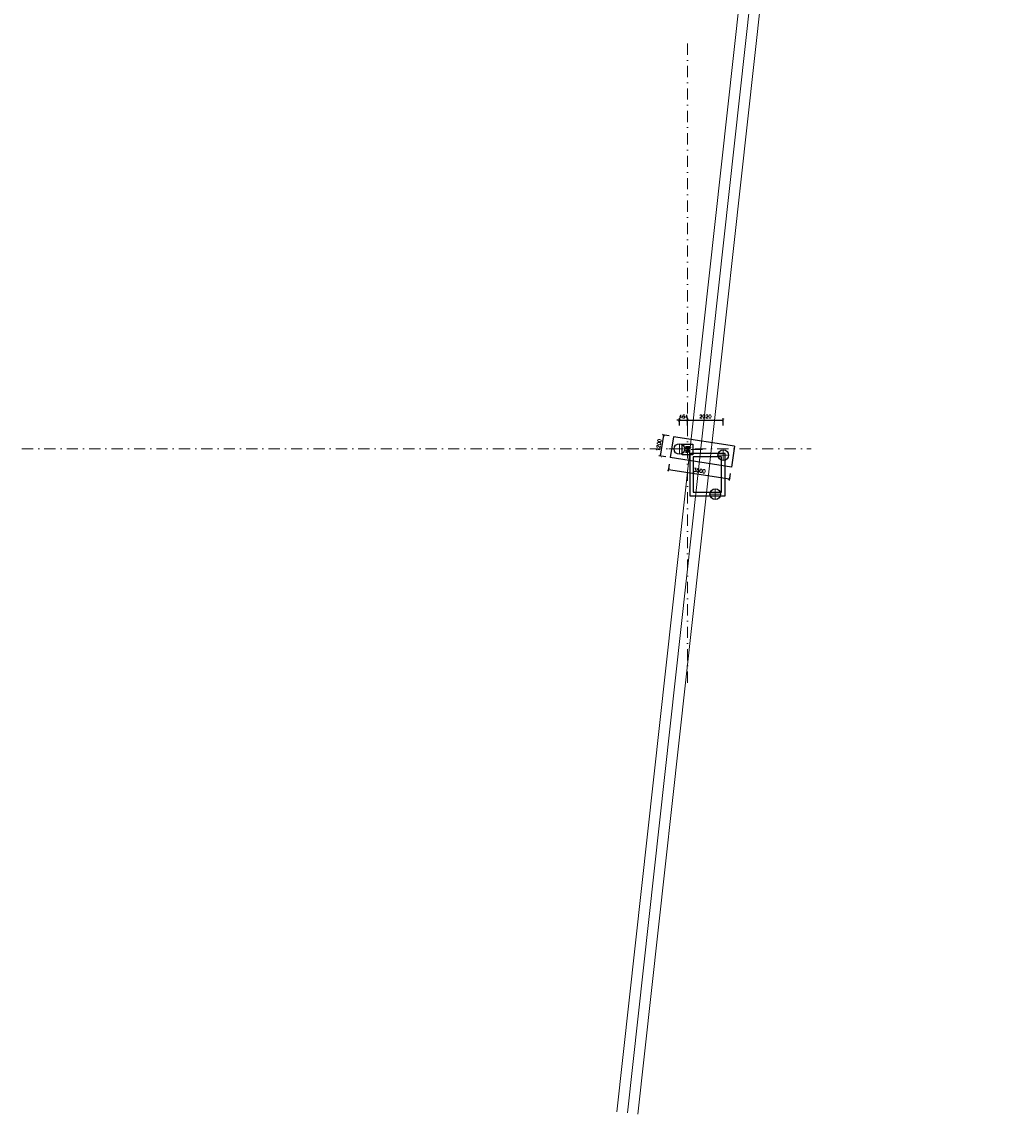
# Model space of a CAD drawing. Header units: millimetres. Extents: x -15255 to 382697, y -199968 to 116742.
# Tile 9 of 40: x -15255 to 40817, y -75061 to -13213. Entities that reach past the tile are written whole.
import ezdxf

# ---------------------------------------------------------------- set-up
doc = ezdxf.new("R2010")
doc.units = ezdxf.units.MM
doc.header["$LTSCALE"] = 50
doc.linetypes.add('DASHDOT', pattern=[25.4, 12.7, -6.35, 0, -6.35])
for name, color, linetype, lineweight in [('CKKOTY', 3, 'Continuous', 25), ('CKRASTR', 1, 'DASHDOT', 18), ('CSPROFILY_REZY', 4, 'Continuous', 50), ('OstKanDest', 32, '626B', 13)]:
    doc.layers.add(name, color=color, linetype=linetype, lineweight=lineweight)
doc.layers.add('PILOTY', color=2, linetype='Continuous')
doc.styles.add('RomanS', font='romans.shx')
doc.linetypes.add('626B', pattern='A,5,-2,5,-5.5,[150,stn.shx,S=0.1,R=0,X=0,Y=0],-5.5,5,-2', length=30)
doc.dimstyles.new('IN 1_100', dxfattribs={"dimscale": 100, "dimtxt": 2, "dimasz": 1.5, "dimexe": 1, "dimexo": 2, "dimgap": 1, "dimtad": 1, "dimdec": 0, "dimzin": 0, "dimdsep": 46, "dimtxsty": 'RomanS', "dimblk": 'ARCHTICK', "dimcen": 0.09, "dimclrd": 256, "dimclre": 256, "dimclrt": 7, "dimadec": 0, "dimazin": 0, "dimtfac": 1, "dimtdec": 0, "dimtix": 1, "dimtmove": 2, "dimatfit": 3, "dimfxl": 0, "dimtolj": 1, "dimtzin": 0, "dimarcsym": 0})

# ---------------------------------------------------------------- blocks, each defined once
blk = doc.blocks.new('_ArchTick')
at = {"color": 0, "linetype": 'ByBlock', "const_width": 0.15}
blk.add_lwpolyline([(-0.5, -0.5), (0.5, 0.5)], dxfattribs=at)
blk = doc.blocks.new('*D513')
at = {"layer": 'CKKOTY', "lineweight": -2}
for p, q in [((20910, -37801), (21095, -36616)), ((21391, -36662), (20996, -36600)), ((21206, -37848), (20811, -37786))]:
    blk.add_line(p, q, dxfattribs=at)
at = {"layer": 'Defpoints', "color": 0}
for p in [(21095, -36616), (21643, -36701), (21459, -37887)]:
    blk.add_point(p, dxfattribs=at)
at = {"layer": 'CKKOTY', "lineweight": -2, "xscale": 150, "yscale": 150, "zscale": 150}
for p, rotation in [((21095, -36616), 81.13664683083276), ((20910, -37801), 261.1366468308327)]:
    blk.add_blockref('_ArchTick', p, dxfattribs=dict(at, rotation=rotation))
at = {"layer": 'CKKOTY', "color": 7, "insert": (20805, -37178), "char_height": 200, "attachment_point": 5, "rotation": 81.13665, "style": 'RomanS'}
blk.add_mtext('\\A1;1200', dxfattribs=at)
blk = doc.blocks.new('*D512')
at = {"layer": 'CKKOTY', "lineweight": -2}
for p, q in [((21401, -38256), (21339, -38651)), ((21355, -38552), (24813, -39091)), ((24859, -38795), (24798, -39190))]:
    blk.add_line(p, q, dxfattribs=at)
at = {"layer": 'Defpoints', "color": 0}
for p in [(21459, -37887), (24917, -38426), (24813, -39091)]:
    blk.add_point(p, dxfattribs=at)
at = {"layer": 'CKKOTY', "lineweight": -2, "xscale": 150, "yscale": 150, "zscale": 150}
for p, rotation in [((21355, -38552), 171.1366468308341), ((24813, -39091), 351.1366468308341)]:
    blk.add_blockref('_ArchTick', p, dxfattribs=dict(at, rotation=rotation))
at = {"layer": 'CKKOTY', "color": 7, "insert": (23115, -38624), "char_height": 200, "attachment_point": 5, "rotation": 351.13665, "style": 'RomanS'}
blk.add_mtext('\\A1;3500', dxfattribs=at)
blk = doc.blocks.new('*D511')
at = {"layer": 'CKKOTY', "lineweight": -2}
for p, q in [((22440, -36062), (22440, -35662)), ((22440, -35762), (24460, -35762)), ((24460, -36062), (24460, -35662))]:
    blk.add_line(p, q, dxfattribs=at)
at = {"layer": 'Defpoints', "color": 0}
for p in [(24460, -35762), (22440, -36629), (24460, -37748)]:
    blk.add_point(p, dxfattribs=at)
at = {"layer": 'CKKOTY', "lineweight": -2, "xscale": 150, "yscale": 150, "zscale": 150, "rotation": 180}
blk.add_blockref('_ArchTick', (22440, -35762), dxfattribs=at)
at = {"layer": 'CKKOTY', "lineweight": -2, "xscale": 150, "yscale": 150, "zscale": 150}
blk.add_blockref('_ArchTick', (24460, -35762), dxfattribs=at)
at = {"layer": 'CKKOTY', "color": 7, "insert": (23450, -35562), "char_height": 200, "attachment_point": 5, "style": 'RomanS'}
blk.add_mtext('\\A1;2020', dxfattribs=at)
blk = doc.blocks.new('*D510')
at = {"layer": 'CKKOTY', "lineweight": -2}
for p, q in [((21976, -35762), (21826, -35762)), ((21976, -36062), (21976, -35662)), ((21976, -35762), (22440, -35762)), ((22440, -36062), (22440, -35662)), ((22440, -35762), (22590, -35762))]:
    blk.add_line(p, q, dxfattribs=at)
at = {"layer": 'Defpoints', "color": 0}
for p in [(22440, -35762), (21976, -37098), (22440, -36629)]:
    blk.add_point(p, dxfattribs=at)
at = {"layer": 'CKKOTY', "lineweight": -2, "xscale": 150, "yscale": 150, "zscale": 150}
blk.add_blockref('_ArchTick', (21976, -35762), dxfattribs=at)
at = {"layer": 'CKKOTY', "lineweight": -2, "xscale": 150, "yscale": 150, "zscale": 150, "rotation": 180}
blk.add_blockref('_ArchTick', (22440, -35762), dxfattribs=at)
at = {"layer": 'CKKOTY', "color": 7, "insert": (22208, -35562), "char_height": 200, "attachment_point": 5, "style": 'RomanS'}
blk.add_mtext('\\A1;464', dxfattribs=at)
blk = doc.blocks.new('CK_S_EXT_HEAHEA240')
for p, q in [((-120, 115), (120, 115)), ((-120, 115), (-120, 103)), ((-120, 103), (-24.75, 103)), ((-3.75, -82), (-3.75, 82)), ((3.75, -82), (3.75, 82)), ((120, 103), (24.75, 103)), ((120, 115), (120, 103)), ((-120, -115), (-120, -103)), ((-120, -103), (-24.75, -103)), ((-120, -115), (120, -115)), ((120, -103), (24.75, -103)), ((120, -115), (120, -103))]:
    blk.add_line(p, q)
for centre, start, end in [((-24.75, 82), 0, 90), ((24.75, 82), 90, 180), ((-24.75, -82), 270, 0), ((24.75, -82), 180, 270)]:
    blk.add_arc(centre, 21, start, end)

msp = doc.modelspace()

# ---------------------------------------------------------------- linework, layer by layer
msp.add_lwpolyline([(24560.3, -37647.9), (22560.3, -37647.9), (22560.3, -40047.9), (24560.3, -40047.9)], close=True)
msp.add_lwpolyline([(24360.3, -37847.9), (22760.3, -37847.9), (22760.3, -39847.9), (24360.3, -39847.9), (24360.3, -37847.9)])
at = {"layer": 'CKRASTR'}
for p, q in [((22440.3, -50638.2), (22440.3, -14397.9)), ((21976.5, -37697.9), (21976.5, -37097.9)), ((-15255.1, -37397.9), (29440.3, -37397.9)), ((21376.5, -37397.9), (22576.5, -37397.9)), ((23286.3, -37432.9), (22140.3, -37432.9)), ((24460.3, -38047.9), (24460.3, -37447.9)), ((24160.3, -37747.9), (24760.3, -37747.9)), ((23708, -39954.4), (24308, -39954.4)), ((24008, -40254.4), (24008, -39654.4))]:
    msp.add_line(p, q, dxfattribs=at)
at = {"layer": 'OstKanDest'}
for p, q in [((18432.6, -74929.1), (39624.1, 116741.5)), ((19029, -74995.1), (40220.5, 116675.6)), ((19625.4, -75061), (40816.9, 116609.6))]:
    msp.add_line(p, q, dxfattribs=at)
at = {"layer": 'PILOTY'}
for p, q in [((21643.5, -36701.4), (21458.6, -37887)), ((25101.7, -37240.6), (21643.5, -36701.4)), ((25101.7, -37240.6), (24916.8, -38426.3)), ((24916.8, -38426.3), (21458.6, -37887))]:
    msp.add_line(p, q, dxfattribs=at)
msp.add_lwpolyline([(22140.3, -37132.9), (22740.3, -37132.9), (22740.3, -37732.9), (22140.3, -37732.9)], close=True, dxfattribs=at)
for centre in [(21976.5, -37397.9), (24460.3, -37747.9), (24008, -39954.4)]:
    msp.add_circle(centre, 300, dxfattribs=at)

# ---------------------------------------------------------------- block references
at = {"layer": 'CSPROFILY_REZY', "rotation": 180}
msp.add_blockref('CK_S_EXT_HEAHEA240', (22440.3, -37432.9), dxfattribs=at)

# ---------------------------------------------------------------- dimensions: what is measured, and where the dimension line sits
at = {"layer": 'CKKOTY'}
for base, p1, p2, picture, middle in [((22440.3, -35762), (21976.5, -37097.9), (22440.3, -36628.9), '*D510', (22208.4, -35562)), ((24460.3, -35762), (22440.3, -36628.9), (24460.3, -37747.9), '*D511', (23450.3, -35562))]:
    dim = msp.add_linear_dim(base=base, p1=p1, p2=p2, dimstyle='IN 1_100', dxfattribs=at)
    dim.commit()
    dim.dimension.update_dxf_attribs({"geometry": picture, "text_midpoint": middle})
for p2, distance, picture, middle in [((21643.5, -36701.4), 555.3, '*D513', (20804.7, -37177.8)), ((24916.8, -38426.3), -673.2, '*D512', (23114.8, -38624.2))]:
    dim = msp.add_aligned_dim(p1=(21458.6, -37887), p2=p2, distance=distance, dimstyle='IN 1_100', dxfattribs=at)
    dim.commit()
    dim.dimension.update_dxf_attribs({"geometry": picture, "text_midpoint": middle})

doc.saveas('drawing.dxf')
